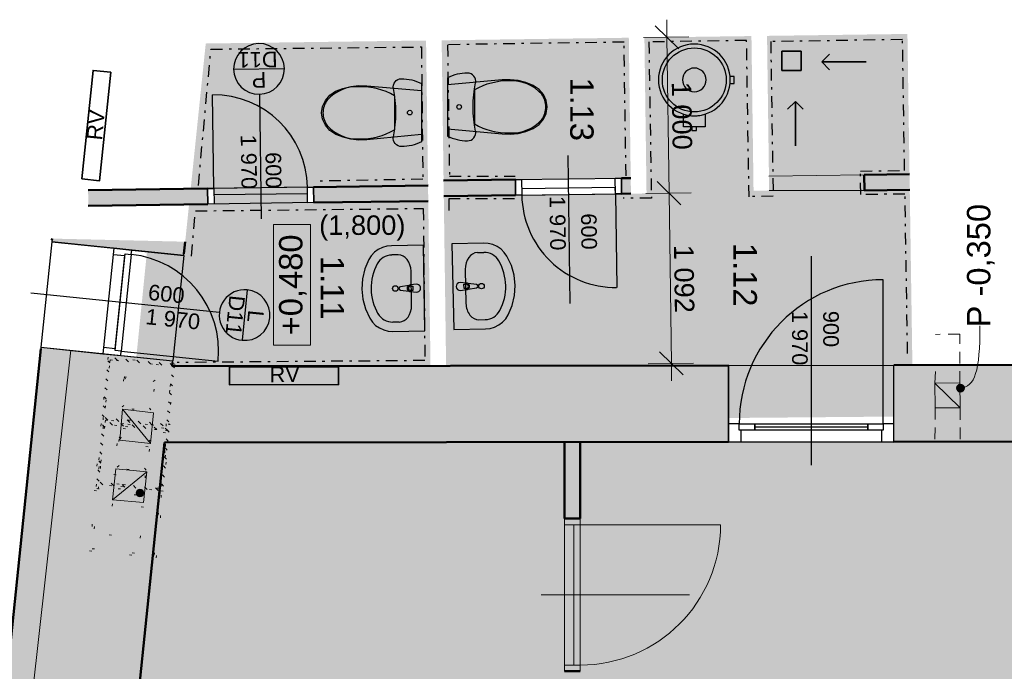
# Model space of a CAD drawing. Header units: millimetres. Extents: x 126830 to 197420, y -10585 to 21156.
# Tile 90 of 100: x 179244 to 185556, y 16977 to 21156. Entities that reach past the tile are written whole.
import ezdxf

# ---------------------------------------------------------------- set-up
doc = ezdxf.new("R2010")
doc.units = ezdxf.units.MM
doc.header["$MEASUREMENT"] = 0
for name, pattern in [('Tečkovaná L', [257.5, 15, -242.5]), ('Čerchovaná S', [175, 75, -42.5, 15, -42.5]), ('Čárkovaná S', [125, 75, -50])]:
    doc.linetypes.add(name, pattern=pattern)
for name, color, linetype in [('2D prvky - obecné', 7, 'Continuous'), ('Anotace - SP', 7, 'Continuous'), ('Konstrukce - nosné', 7, 'Continuous'), ('Kresby a obrázky', 7, 'Continuous'), ('Kóty - SP', 7, 'Continuous'), ('Nové_Anotace - SP', 7, 'Continuous'), ('Nové_Interiér - nábytek', 7, 'Continuous'), ('Nové_Konstrukce - nosné', 7, 'Continuous'), ('Nové_Kresby a obrázky', 7, 'Continuous'), ('Nové_Výplně – Řezové', 7, 'Continuous'), ('Situace - terén', 7, 'Continuous'), ('Výplně - Povrchové', 7, 'Continuous'), ('Výplně – Řezové', 7, 'Continuous'), ('Zóny', 7, 'Continuous')]:
    doc.layers.add(name, color=color, linetype=linetype)
doc.styles.add('GENEROVANÝ_STYL_1', font='txt')
doc.styles.add('GENEROVANÝ_STYL_2', font='txt')
doc.dimstyles.new('GENEROVANÝ_STYL__2', dxfattribs={"dimtxt": 125, "dimasz": 142.5, "dimexe": 0.18, "dimexo": 150, "dimgap": 0, "dimtad": 1, "dimdec": 0, "dimzin": 0, "dimdsep": 46, "dimtxsty": 'GENEROVANÝ_STYL_2', "dimblk": 'ARROWHEAD_6', "dimblk1": 'ARROWHEAD_6', "dimblk2": 'ARROWHEAD_6', "dimcen": 0.09, "dimclrd": 154, "dimclre": 154, "dimclrt": 154, "dimazin": 0, "dimtfac": 1, "dimtdec": 4, "dimtmove": 0, "dimatfit": 3, "dimfxl": 1, "dimtolj": 1, "dimtzin": 0, "dimarcsym": 0})
pattern_1 = [(315, (40059.53, 0), (31.819804, 31.819804), [])]

# ---------------------------------------------------------------- blocks, each defined once
blk = doc.blocks.new('Systémový komín s jedním průduchem 25[18]_2', base_point=(179927.3, 17941.3))
at = {"layer": 'Konstrukce - nosné', "color": 254, "linetype": 'Tečkovaná L', "lineweight": 13}
for p, q in [((179735.5, 18177.2), (179691.3, 17749.5)), ((179748.8, 18160.7), (179707.8, 17762.9)), ((180163.2, 18133.1), (179735.5, 18177.2)), ((180146.7, 18119.7), (179748.8, 18160.7)), ((180105.7, 17721.8), (180146.7, 18119.7)), ((180119, 17705.3), (180163.2, 18133.1)), ((179838, 18051), (179817.5, 17852.1)), ((180037, 18030.5), (179838, 18051)), ((180016.5, 17831.5), (180037, 18030.5)), ((179817.5, 17852.1), (180016.5, 17831.5)), ((179691.3, 17749.5), (180119, 17705.3)), ((179707.8, 17762.9), (180105.7, 17721.8))]:
    blk.add_line(p, q, dxfattribs=at)
blk = doc.blocks.new('Systémový komín s jedním průduchem 25[19]_2', base_point=(179958, 18327.5))
at = {"layer": 'Konstrukce - nosné', "color": 254, "linetype": 'Tečkovaná L', "lineweight": 13}
for p, q in [((179766.3, 18563.5), (179722.1, 18135.7)), ((180194, 18519.3), (179766.3, 18563.5)), ((179779.6, 18547), (179738.6, 18149.1)), ((180177.5, 18506), (179779.6, 18547)), ((180136.5, 18108.1), (180177.5, 18506)), ((180149.8, 18091.6), (180194, 18519.3)), ((179868.8, 18437.3), (179848.3, 18238.3)), ((180067.8, 18416.7), (179868.8, 18437.3)), ((180047.3, 18217.8), (180067.8, 18416.7)), ((179848.3, 18238.3), (180047.3, 18217.8)), ((179722.1, 18135.7), (180149.8, 18091.6)), ((179738.6, 18149.1), (180136.5, 18108.1))]:
    blk.add_line(p, q, dxfattribs=at)
blk = doc.blocks.new('Systémový komín s jedním průduchem 25[20]_2', base_point=(179971.4, 18369))
at = {"layer": 'Výplně - Povrchové', "linetype": 'Continuous', "lineweight": 13}
h = blk.add_hatch(dxfattribs=at)
h.set_pattern_fill('Zdivo___keramické_0002', color=253, style=0, pattern_type=2)
h.set_pattern_definition(pattern_1)
h.paths.add_polyline_path([(179779.6, 18604.9), (179735.5, 18177.2), (180163.2, 18133.1), (180207.3, 18560.8)])
h.paths.add_polyline_path([(179793, 18588.5), (180190.9, 18547.4), (180149.8, 18149.5), (179751.9, 18190.6)], flags=0)
at = {"layer": 'Výplně - Povrchové', "linetype": 'Continuous', "lineweight": 0, "true_color": 0xcbcbcb}
h = blk.add_hatch(color=9, dxfattribs=at)
h.paths.add_polyline_path([(179793, 18588.5), (179751.9, 18190.6), (180149.8, 18149.5), (180190.9, 18547.4)])
h.paths.add_polyline_path([(179882.2, 18478.7), (180081.1, 18458.2), (180060.6, 18259.3), (179861.7, 18279.8)], flags=0)
at = {"layer": 'Konstrukce - nosné', "color": 254, "linetype": 'Tečkovaná L', "lineweight": 13}
for p, q in [((180081.1, 18458.2), (179861.7, 18279.8)), ((179882.2, 18478.7), (180060.6, 18259.3))]:
    blk.add_line(p, q, dxfattribs=at)
at = {"layer": 'Konstrukce - nosné', "color": 254, "linetype": 'Tečkovaná L', "lineweight": 13, "flags": 128}
for points in [[(179779.6, 18604.9), (179735.5, 18177.2), (180163.2, 18133.1), (180207.3, 18560.8)], [(179793, 18588.5), (179751.9, 18190.6), (180149.8, 18149.5), (180190.9, 18547.4)], [(179793, 18588.5), (180190.9, 18547.4), (180149.8, 18149.5), (179751.9, 18190.6)], [(179882.2, 18478.7), (180081.1, 18458.2), (180060.6, 18259.3), (179861.7, 18279.8)]]:
    blk.add_lwpolyline(points, close=True, dxfattribs=at)
blk = doc.blocks.new('Systémový komín s jedním průduchem 25[21]_2', base_point=(180002.2, 18755.3))
at = {"layer": 'Výplně - Povrchové', "linetype": 'Continuous', "lineweight": 13}
h = blk.add_hatch(dxfattribs=at)
h.set_pattern_fill('Zdivo___keramické_0002', color=253, style=0, pattern_type=2)
h.set_pattern_definition(pattern_1)
h.paths.add_polyline_path([(179810.4, 18991.2), (179766.3, 18563.5), (180194, 18519.3), (180238.1, 18947.1)])
h.paths.add_polyline_path([(179823.8, 18974.7), (180221.7, 18933.7), (180180.6, 18535.8), (179782.7, 18576.9)], flags=0)
at = {"layer": 'Výplně - Povrchové', "linetype": 'Continuous', "lineweight": 0, "true_color": 0xcbcbcb}
h = blk.add_hatch(color=9, dxfattribs=at)
h.paths.add_polyline_path([(179823.8, 18974.7), (179782.7, 18576.9), (180180.6, 18535.8), (180221.7, 18933.7)])
h.paths.add_polyline_path([(179913, 18865), (180111.9, 18844.5), (180091.4, 18645.5), (179892.5, 18666.1)], flags=0)
at = {"layer": 'Konstrukce - nosné', "color": 254, "linetype": 'Tečkovaná L', "lineweight": 13}
for p, q in [((180111.9, 18844.5), (179892.5, 18666.1)), ((179913, 18865), (180091.4, 18645.5))]:
    blk.add_line(p, q, dxfattribs=at)
at = {"layer": 'Konstrukce - nosné', "color": 254, "linetype": 'Tečkovaná L', "lineweight": 13, "flags": 128}
for points in [[(179810.4, 18991.2), (179766.3, 18563.5), (180194, 18519.3), (180238.1, 18947.1)], [(179823.8, 18974.7), (179782.7, 18576.9), (180180.6, 18535.8), (180221.7, 18933.7)], [(179823.8, 18974.7), (180221.7, 18933.7), (180180.6, 18535.8), (179782.7, 18576.9)], [(179913, 18865), (180111.9, 18844.5), (180091.4, 18645.5), (179892.5, 18666.1)]]:
    blk.add_lwpolyline(points, close=True, dxfattribs=at)
blk = doc.blocks.new('Boiler na teplou vodu 25[22]_2', base_point=(183568.7, 20769.6))
at = {"layer": 'Nové_Konstrukce - nosné', "color": 1, "linetype": 'Continuous', "lineweight": 25}
for p, q in [((183797.6, 20791.6), (183798.7, 20791.6)), ((183797.6, 20791.6), (183798.7, 20791.6)), ((183823.7, 20791.6), (183798.7, 20791.6)), ((183823.7, 20791.6), (183798.7, 20791.6)), ((183823.7, 20747.6), (183823.7, 20791.6)), ((183823.7, 20747.6), (183823.7, 20791.6)), ((183797.6, 20747.6), (183798.7, 20747.6)), ((183797.6, 20747.6), (183798.7, 20747.6)), ((183798.7, 20747.6), (183823.7, 20747.6)), ((183798.7, 20747.6), (183823.7, 20747.6))]:
    blk.add_line(p, q, dxfattribs=at)
at = {"layer": 'Nové_Konstrukce - nosné', "color": 1, "linetype": 'Continuous', "lineweight": 25, "flags": 128}
for points in [[(183568.7, 20999.6, 1), (183568.7, 20539.6, 1)], [(183644.7, 20769.6, 1), (183492.7, 20769.6, 1)], [(183498.7, 20550.5, 0.155871), (183638.7, 20550.5), (183638.7, 20469.6), (183498.7, 20469.6)]]:
    blk.add_lwpolyline(points, format="xyb", close=True, dxfattribs=at)
blk.add_lwpolyline([(183583.7, 20469.6), (183553.7, 20469.6), (183553.7, 20444.6), (183583.7, 20444.6)], close=True, dxfattribs=at)
at = {"layer": 'Nové_Konstrukce - nosné', "color": 1, "linetype": 'Continuous', "lineweight": 25}
blk.add_circle((183568.7, 20769.6), 205, dxfattribs=at)
for start, end in [(0, 5.48886), (0, 5.48886), (354.51114, 0), (354.51114, 0)]:
    blk.add_arc((183568.7, 20769.6), 230, start, end, dxfattribs=at)
blk = doc.blocks.new('Umyvadlo 25[23]_2', base_point=(182020.2, 19443.6))
at = {"layer": 'Nové_Interiér - nábytek', "color": 1, "linetype": 'Continuous', "lineweight": 25}
for p, q in [((182178.6, 19662.2), (182219.3, 19663)), ((182100, 19554.2), (182104.6, 19336.4)), ((182091.9, 19458.7), (182106.8, 19459)), ((182092.5, 19431.5), (182091.9, 19458.7)), ((182107.3, 19431.8), (182092.5, 19431.5)), ((182187.6, 19231.8), (182228.3, 19232.7))]:
    blk.add_line(p, q, dxfattribs=at)
at = {"layer": 'Nové_Interiér - nábytek', "color": 1, "linetype": 'Continuous', "lineweight": 25, "flags": 128}
blk.add_lwpolyline([(182026, 19168.7), (182229.6, 19172.9), (182259.5, 19176.2), (182288.3, 19184.7), (182315.2, 19198.1), (182339.2, 19216), (182359.6, 19237.9), (182375.7, 19262.9), (182401.1, 19323.2), (182416, 19386.8), (182420.1, 19452), (182413.3, 19516.9), (182395.7, 19579.8), (182367.8, 19639), (182350.7, 19663.4), (182329.4, 19684.3), (182304.6, 19701.2), (182277.3, 19713.5), (182248.1, 19720.8), (182218.1, 19722.8), (182014.5, 19718.5)], close=True, dxfattribs=at)
blk.add_lwpolyline([(182067.8, 19419.6), (182109.7, 19424.5, 0.12102), (182119.1, 19427.9), (182171.9, 19435.7, 0.882566), (182171.4, 19457.9), (182118.4, 19463.4, 0.12102), (182108.8, 19466.5), (182066.8, 19469.6, 1)], format="xyb", close=True, dxfattribs=at)
at = {"layer": 'Nové_Interiér - nábytek', "color": 1, "linetype": 'Continuous', "lineweight": 25}
blk.add_circle((182204.3, 19447.5), 17.5, dxfattribs=at)
for centre, radius, start, end in [((182107, 19445.4), 13.6, 271.20092, 91.20092), ((182107.3, 19445.4), 21.1, 303.97194, 58.42989)]:
    blk.add_arc(centre, radius, start, end, dxfattribs=at)
for centre, major_axis, ratio, start_param, end_param in [((182180.8, 19555.8), (-2.2, 106.4), 0.759899, 0, 1.570796), ((182221.5, 19556.8), (107.7, 2.3), 0.986413, 0.496975, 1.570796), ((182020.2, 19443.6), (339.3, 7.1), 0.986413, 5.78621, 6.78016), ((182185.4, 19338.2), (-2.2, 106.4), 0.759899, 1.570796, 3.141593), ((182226.1, 19338.9), (107.7, 2.3), 0.986413, 4.712389, 5.78621)]:
    blk.add_ellipse(centre, major_axis=major_axis, ratio=ratio, start_param=start_param, end_param=end_param, dxfattribs=at)
blk = doc.blocks.new('Umyvadlo 25[24]_2', base_point=(181836.3, 19434.7))
at = {"layer": 'Nové_Interiér - nábytek', "color": 1, "linetype": 'Continuous', "lineweight": 25}
for p, q in [((181670.1, 19647.4), (181629.3, 19646.8)), ((181755.9, 19324.6), (181752.5, 19542.4)), ((181749.2, 19447), (181764.1, 19447.2)), ((181764.1, 19447.2), (181764.5, 19420)), ((181764.5, 19420), (181749.6, 19419.8)), ((181676.7, 19217), (181636, 19216.4))]:
    blk.add_line(p, q, dxfattribs=at)
at = {"layer": 'Nové_Interiér - nábytek', "color": 1, "linetype": 'Continuous', "lineweight": 25, "flags": 128}
blk.add_lwpolyline([(181832, 19709.7), (181628.4, 19706.6), (181598.5, 19703.5), (181569.6, 19695.1), (181542.7, 19681.9), (181518.6, 19664.1), (181498, 19642.4), (181481.8, 19617.4), (181456.1, 19557.2), (181440.8, 19493.7), (181436.3, 19428.6), (181442.8, 19363.6), (181460, 19300.6), (181487.6, 19241.3), (181504.6, 19216.8), (181525.8, 19195.7), (181550.4, 19178.7), (181577.7, 19166.3), (181606.9, 19158.8), (181636.9, 19156.6), (181840.5, 19159.8)], close=True, dxfattribs=at)
blk.add_lwpolyline([(181788.8, 19459), (181746.9, 19454.4, 0.12102), (181737.5, 19451), (181684.7, 19443.5, 0.882566), (181685, 19421.3), (181738, 19415.5, 0.12102), (181747.6, 19412.4), (181789.6, 19409, 1)], format="xyb", close=True, dxfattribs=at)
at = {"layer": 'Nové_Interiér - nábytek', "color": 1, "linetype": 'Continuous', "lineweight": 25}
blk.add_circle((181652.2, 19431.9), 17.5, dxfattribs=at)
for centre, radius, start, end in [((181749.2, 19433.4), 21.1, 123.65405, 238.112), ((181749.4, 19433.4), 13.6, 90.88302, 270.88302)]:
    blk.add_arc(centre, radius, start, end, dxfattribs=at)
for centre, major_axis, ratio, start_param, end_param in [((181631, 19540.5), (107.7, 1.7), 0.986413, 1.570796, 2.644618), ((181671.7, 19541), (-1.6, 106.4), 0.759899, 4.712389, 6.283185), ((181836.3, 19434.7), (339.4, 5.2), 0.986413, 2.644618, 3.638567), ((181675.1, 19323.4), (-1.6, 106.4), 0.759899, 3.141593, 4.712389), ((181634.3, 19322.7), (107.7, 1.7), 0.986413, 3.638567, 4.712389)]:
    blk.add_ellipse(centre, major_axis=major_axis, ratio=ratio, start_param=start_param, end_param=end_param, dxfattribs=at)
blk = doc.blocks.new('WC 25[25]_2', base_point=(181986.1, 20596.3))
at = {"layer": 'Nové_Interiér - nábytek', "color": 1, "linetype": 'Continuous', "lineweight": 25}
for p, q in [((182159.1, 20705.3), (182159.1, 20596.3)), ((182159.1, 20596.3), (182159.1, 20487.4))]:
    blk.add_line(p, q, dxfattribs=at)
at = {"layer": 'Nové_Interiér - nábytek', "color": 1, "linetype": 'Continuous', "lineweight": 25, "flags": 128}
for points in [[(181986.1, 20409.6), (182001.2, 20402.5), (182016.6, 20396.2), (182032.4, 20391), (182048.5, 20386.6), (182064.8, 20383.2), (182081.3, 20380.8), (182097.9, 20379.3), (182114.6, 20378.8), (182126.1, 20380.1), (182137.1, 20383.9), (182147, 20390), (182155.2, 20398.1), (182161.5, 20407.9), (182165.6, 20418.8), (182167.1, 20430.3), (182166, 20441.8), (182159.3, 20480.1), (182154.4, 20518.7), (182151.5, 20557.5), (182150.5, 20596.3), (182151.5, 20635.2), (182154.4, 20674), (182159.3, 20712.5), (182166, 20750.8), (182167.1, 20762.4), (182165.6, 20773.9), (182161.5, 20784.8), (182155.2, 20794.5), (182147, 20802.7), (182137.1, 20808.8), (182126.1, 20812.5), (182114.6, 20813.8), (182097.9, 20813.3), (182081.3, 20811.9), (182064.8, 20809.4), (182048.5, 20806), (182032.4, 20801.7), (182016.6, 20796.4), (182001.2, 20790.2), (181986.1, 20783.1)], [(182439.5, 20426.9), (182489.3, 20439.3), (182536.2, 20458.3), (182573.4, 20483.9), (182601.9, 20517), (182619.9, 20555.3), (182626.1, 20596.3), (182619.9, 20637.4), (182601.9, 20675.7), (182573.4, 20708.7), (182536.2, 20734.3), (182489.3, 20753.3), (182439.5, 20765.7), (182388.2, 20771.2), (182336.5, 20769.7), (181986.1, 20737.3), (181986.1, 20455.3), (182336.5, 20423), (182388.2, 20421.4)]]:
    blk.add_lwpolyline(points, close=True, dxfattribs=at)
at = {"layer": 'Nové_Interiér - nábytek', "color": 1, "linetype": 'Continuous', "lineweight": 25}
for centre, major_axis, start_param, end_param in [((182398.4, 20506.9), (257.1, 0), 0.725935, 1.626524), ((182374, 20338.2), (425.5, 0), 1.547178, 2.100199), ((182478.9, 20595.5), (138.6, 0), 0.005861, 0.632505), ((182478.9, 20597.1), (138.6, 0), 5.650681, 6.277325), ((182398.4, 20685.8), (257.1, 0), 4.656658, 5.557246), ((182374, 20854.4), (425.5, 0), 4.182984, 4.736005)]:
    blk.add_ellipse(centre, major_axis=major_axis, ratio=0.999377, start_param=start_param, end_param=end_param, dxfattribs=at)
blk.add_ellipse((182061.1, 20596.3), major_axis=(0, 15), ratio=0.999724, dxfattribs=at)
blk = doc.blocks.new('WC 25[26]_2', base_point=(181819.6, 20559.9))
at = {"layer": 'Nové_Interiér - nábytek', "color": 1, "linetype": 'Continuous', "lineweight": 25}
for p, q in [((181646.3, 20668.4), (181646.6, 20559.4)), ((181646.6, 20559.4), (181646.8, 20450.5))]:
    blk.add_line(p, q, dxfattribs=at)
at = {"layer": 'Nové_Interiér - nábytek', "color": 1, "linetype": 'Continuous', "lineweight": 25, "flags": 128}
for points in [[(181820, 20373.1), (181805, 20366), (181789.5, 20359.7), (181773.7, 20354.4), (181757.7, 20350), (181741.4, 20346.6), (181724.9, 20344.1), (181708.3, 20342.6), (181691.6, 20342.1), (181680.1, 20343.3), (181669.1, 20347.1), (181659.2, 20353.1), (181650.9, 20361.3), (181644.6, 20371), (181640.5, 20381.9), (181639, 20393.4), (181640, 20404.9), (181646.7, 20443.2), (181651.5, 20481.8), (181654.3, 20520.6), (181655.2, 20559.5), (181654.1, 20598.3), (181651.1, 20637.1), (181646.1, 20675.7), (181639.3, 20713.9), (181638.2, 20725.5), (181639.7, 20737), (181643.7, 20747.9), (181650, 20757.7), (181658.2, 20765.8), (181668.1, 20771.9), (181679.1, 20775.7), (181690.6, 20777.1), (181707.3, 20776.6), (181723.9, 20775.2), (181740.3, 20772.8), (181756.7, 20769.4), (181772.8, 20765.1), (181788.6, 20759.9), (181804.1, 20753.7), (181819.1, 20746.6)], [(181366.6, 20389.4), (181316.8, 20401.6), (181269.8, 20420.6), (181232.6, 20446.1), (181204, 20479), (181185.9, 20517.3), (181179.6, 20558.3), (181185.7, 20599.4), (181203.6, 20637.8), (181232, 20670.9), (181269.2, 20696.6), (181316, 20715.7), (181365.8, 20728.2), (181417.1, 20733.8), (181468.8, 20732.4), (181819.3, 20700.8), (181819.9, 20418.9), (181469.6, 20385.7), (181417.9, 20384)]]:
    blk.add_lwpolyline(points, close=True, dxfattribs=at)
at = {"layer": 'Nové_Interiér - nábytek', "color": 1, "linetype": 'Continuous', "lineweight": 25}
for centre, major_axis, start_param, end_param in [((181407.5, 20469.4), (257.1, 0.6), 1.515069, 2.415657), ((181432.3, 20300.8), (425.5, 1), 1.041394, 1.594414), ((181326.8, 20557.9), (138.6, 0.3), 2.509088, 3.135732), ((181326.8, 20559.5), (138.6, 0.3), 3.147453, 3.774097), ((181407.1, 20648.3), (257.1, 0.6), 3.867532, 4.76812), ((181431, 20817), (425.5, 1), 4.688773, 5.241794)]:
    blk.add_ellipse(centre, major_axis=major_axis, ratio=0.999377, start_param=start_param, end_param=end_param, dxfattribs=at)
blk.add_ellipse((181744.6, 20559.7), major_axis=(0, 15), ratio=0.999724, dxfattribs=at)
blk = doc.blocks.new('Čára_26_2', base_point=(184216.6, 20346))
at = {"color": 7, "linetype": 'Continuous', "lineweight": 13}
for q in [(184166.6, 20581.1), (184266.6, 20581.1)]:
    blk.add_line((184216.6, 20631.1), q, dxfattribs=at)
at = {"color": 8, "linetype": 'Continuous', "lineweight": 35}
blk.add_line((184216.6, 20346), (184216.6, 20631.1), dxfattribs=at)
blk = doc.blocks.new('Čára_27_2', base_point=(184671.1, 20885.3))
at = {"color": 7, "linetype": 'Continuous', "lineweight": 13}
for q in [(184436.1, 20935.3), (184436.1, 20835.3)]:
    blk.add_line((184386.1, 20885.3), q, dxfattribs=at)
at = {"color": 8, "linetype": 'Continuous', "lineweight": 35}
blk.add_line((184671.1, 20885.3), (184386.1, 20885.3), dxfattribs=at)
blk = doc.blocks.new('*D228', base_point=(40059.5, 0))
at = {"layer": 'Kóty - SP', "color": 154, "linetype": 'Continuous', "lineweight": 13}
for p, q in [((183391.9, 21156), (183393.4, 21043.5)), ((183469.4, 20969.5), (183317.4, 21117.5)), ((183243.4, 21041.5), (183534, 21045.4)), ((183393.4, 21043.5), (183407, 20043.6)), ((183483.1, 19969.6), (183331, 20117.6)), ((183257.1, 20041.5), (183547.7, 20045.5)), ((183407, 20043.6), (183421.9, 18951.6))]:
    blk.add_line(p, q, dxfattribs=at)
at = {"layer": 'Kóty - SP', "color": 154, "lineweight": 13, "insert": (183422.3, 20757.6), "char_height": 125, "attachment_point": 7, "rotation": 270.77998, "style": 'GENEROVANÝ_STYL_2'}
blk.add_mtext('\\A1;{\\pql;\\fArial|b0|i0|c0|p38;1\xa0000}', dxfattribs=at)
blk = doc.blocks.new('ARROWHEAD_6')
at = {"color": 0, "linetype": 'Continuous', "lineweight": 0}
for p, q in [((-0.5, -0.5), (0.5, 0.5)), ((0, 0), (-1, 0))]:
    blk.add_line(p, q, dxfattribs=at)
blk = doc.blocks.new('*D229', base_point=(40059.5, 0))
at = {"layer": 'Kóty - SP', "color": 154, "linetype": 'Continuous', "lineweight": 13}
for p, q in [((183483.1, 19969.6), (183331, 20117.6)), ((183407, 20043.6), (183421.9, 18951.6)), ((183345.9, 19025.6), (183497.9, 18877.6)), ((183271.9, 18949.6), (183562.5, 18953.5)), ((183421.9, 18951.6), (183423.4, 18839.1))]:
    blk.add_line(p, q, dxfattribs=at)
at = {"layer": 'Kóty - SP', "color": 154, "lineweight": 13, "insert": (183436.6, 19711.6), "char_height": 125, "attachment_point": 7, "rotation": 270.77998, "style": 'GENEROVANÝ_STYL_2'}
blk.add_mtext('\\A1;{\\pql;\\fArial|b0|i0|c0|p38;1\xa0092}', dxfattribs=at)

msp = doc.modelspace()

# ---------------------------------------------------------------- hatches: boundary and pattern name
at = {"layer": 'Anotace - SP', "linetype": 'Continuous', "lineweight": 13}
for points in [[(185274.8, 18817.9), (185265.2, 18816), (185257.1, 18810.5), (185251.7, 18802.4), (185249.8, 18792.9), (185251.7, 18783.3), (185257.1, 18775.2), (185265.2, 18769.8), (185274.8, 18767.9), (185284.4, 18769.8), (185292.5, 18775.2), (185297.9, 18783.3), (185299.8, 18792.9), (185297.9, 18802.4), (185292.5, 18810.5), (185284.4, 18816)], [(180014.7, 18145.6), (180005.1, 18143.7), (179997, 18138.3), (179991.6, 18130.2), (179989.7, 18120.6), (179991.6, 18111.1), (179997, 18103), (180005.1, 18097.5), (180014.7, 18095.6), (180024.3, 18097.5), (180032.4, 18103), (180037.8, 18111.1), (180039.7, 18120.6), (180037.8, 18130.2), (180032.4, 18138.3), (180024.3, 18143.7)]]:
    msp.add_hatch(color=154, dxfattribs=at).paths.add_polyline_path(points)
at = {"layer": 'Nové_Výplně – Řezové', "linetype": 'Continuous', "lineweight": 0, "true_color": 0xf2b2b2}
for points in [[(179450.5, 19741.3), (179449.5, 19731.4), (180295, 19644.1), (180296, 19654.1)], [(179450.5, 19741.3), (179449.5, 19731.4), (180295, 19644.1), (180296, 19654.1)], [(179379.7, 19055), (179378.6, 19045), (180224.2, 18957.8), (180225.2, 18967.7)], [(179379.7, 19055), (179378.6, 19045), (180224.2, 18957.8), (180225.2, 18967.7)]]:
    msp.add_hatch(color=9, dxfattribs=at).paths.add_polyline_path(points)
at = {"layer": 'Výplně - Povrchové', "linetype": 'Continuous', "lineweight": 0, "true_color": 0xffffff}
for points in [[(181849, 21022.5), (180436.5, 21003.2), (180340.1, 20071.8), (180387, 20072.4), (180488.3, 20073.8), (180489.7, 19973.9), (180329.7, 19971.7), (180221, 18927.4), (181877.5, 18930.6), (181863, 19992.6), (181089.6, 19982), (181088.3, 20082), (181861.7, 20092.6)], [(181961.2, 20123.9), (183161, 20140.2), (183148.8, 21040.2), (181949, 21023.8)], [(181977.5, 18930.8), (184966.8, 18936.5), (184949.9, 20064.6), (184659.1, 20060.6), (184657.7, 20160.6), (184948.4, 20164.6), (184934.9, 21064.5), (184034.9, 21052.2), (184048.4, 20060.6), (183948.4, 20059.3), (183934.9, 21050.9), (183248.8, 21041.5), (183262.4, 20041.6), (183162.4, 20040.3), (181962.6, 20023.9)], [(180059.9, 19670.3), (179989.7, 18973.8), (180273.3, 18945.3), (180343.5, 19641.7)], [(183790.9, 18601.3), (184850.9, 18610.6), (184847.6, 18985.6), (183787.6, 18976.2)], [(189238.1, 18454.6), (180170.4, 18437.3), (179654.2, 13415), (189046.8, 13415)]]:
    msp.add_hatch(color=7, dxfattribs=at).paths.add_polyline_path(points)
at = {"layer": 'Výplně – Řezové', "linetype": 'Continuous', "lineweight": 13}
for points in [[(183162.4, 20040.3), (183161, 20140.2), (183101.4, 20139.4), (183102.7, 20039.4)], [(184948.4, 20164.6), (184657.7, 20160.6), (184659.1, 20060.6), (184949.9, 20064.6)], [(180449.7, 19973.3), (180448.3, 20073.3), (179682.4, 20062.9), (179683.7, 19962.9)], [(181863, 19992.6), (181861.7, 20092.6), (181128.3, 20082.6), (181129.6, 19982.6)], [(182422.8, 20030.2), (182421.4, 20130.2), (181961.2, 20123.9), (181962.6, 20023.9)], [(180304.1, 19732.1), (179451.6, 19752), (179450.5, 19741.3), (180296, 19654.1)], [(180224.2, 18957.8), (179378.6, 19045), (178748.4, 12938.3), (179602.9, 12938.3)], [(183787.9, 18938.1), (180221.7, 18933.7), (180171.1, 18443.6), (183788.5, 18448.1)], [(188143.7, 18453.5), (188143, 18943.5), (184847.9, 18939.4), (184848.5, 18449.4)]]:
    msp.add_hatch(color=254, dxfattribs=at).paths.add_polyline_path(points)
at = {"layer": 'Výplně – Řezové', "linetype": 'Continuous', "lineweight": 0, "true_color": 0xd9ecd4}
for points in [[(185273, 18665.7), (185270.6, 18826.2), (185111.4, 18825.7)], [(185273, 18665.7), (185112.5, 18666.5), (185111.4, 18825.7)]]:
    msp.add_hatch(color=254, dxfattribs=at).paths.add_polyline_path(points)
at = {"layer": 'Výplně – Řezové', "linetype": 'Continuous', "lineweight": 0, "true_color": 0x4b657f}
msp.add_hatch(color=157, dxfattribs=at).paths.add_polyline_path([(182737.1, 18441.5), (182737.1, 17956.8), (182837.1, 17956.8), (182837.1, 18441.5)])

# ---------------------------------------------------------------- linework, layer by layer
at = {"color": 8, "linetype": 'Continuous', "lineweight": 35}
for p, q in [((184253, 20953.1), (184129, 20953.1)), ((184129, 20953.1), (184129, 20829.1)), ((184253, 20829.1), (184253, 20953.1)), ((184129, 20829.1), (184253, 20829.1))]:
    msp.add_line(p, q, dxfattribs=at)
at = {"layer": '2D prvky - obecné', "color": 8, "linetype": 'Continuous', "lineweight": 13}
msp.add_line((179571, 19036.7), (178969, 13635), dxfattribs=at)
at = {"layer": 'Anotace - SP', "color": 154, "linetype": 'Continuous', "lineweight": 13, "flags": 128}
msp.add_lwpolyline([(180871.5, 19067.9), (180871.5, 19842.3), (181107.2, 19842.3), (181107.2, 19067.9)], close=True, dxfattribs=at)
at = {"layer": 'Anotace - SP', "color": 154, "linetype": 'Continuous', "lineweight": 13}
for centre in [(185274.8, 18792.9), (180014.7, 18120.6)]:
    msp.add_circle(centre, 25, dxfattribs=at)
msp.add_open_spline([(185274.8, 18792.9), (185368.4, 18800.9), (185399.6, 18900.7), (185399.6, 19192.3)], degree=3, dxfattribs=at)
at = {"layer": 'Konstrukce - nosné', "color": 7, "linetype": 'Continuous', "lineweight": 50}
for p, q in [((182737.1, 17956.8), (182837.1, 17956.8)), ((182737.1, 16976.8), (182837.1, 16976.8))]:
    msp.add_line(p, q, dxfattribs=at)
at = {"layer": 'Konstrukce - nosné', "color": 8, "linetype": 'Continuous', "lineweight": 13}
for p, q in [((182737.1, 16976.8), (182737.1, 17956.8)), ((182737.1, 17956.8), (182837.1, 17956.8)), ((182737.1, 17916.8), (182737.1, 17956.8)), ((182737.1, 17956.8), (182837.1, 17956.8)), ((182737.1, 17956.8), (182837.1, 17956.8)), ((182837.1, 16976.8), (182837.1, 17956.8)), ((182837.1, 17956.8), (182837.1, 17916.8)), ((182837.1, 17916.8), (182737.1, 17916.8)), ((182837.1, 17916.8), (182797.1, 17916.8)), ((182797.1, 17916.8), (182797.1, 17016.8)), ((182837.1, 17916.8), (183737.1, 17916.8)), ((182837.1, 17016.8), (182837.1, 17916.8)), ((182737.1, 17016.8), (182837.1, 17016.8)), ((182737.1, 16976.8), (182737.1, 17016.8)), ((182797.1, 17016.8), (182837.1, 17016.8)), ((182837.1, 17016.8), (182837.1, 16976.8)), ((182837.1, 16976.8), (182737.1, 16976.8)), ((182737.1, 16976.8), (182837.1, 16976.8)), ((182737.1, 16976.8), (182837.1, 16976.8))]:
    msp.add_line(p, q, dxfattribs=at)
at = {"layer": 'Konstrukce - nosné', "color": 7, "linetype": 'Continuous', "lineweight": 13}
msp.add_line((183537.1, 17466.8), (182587.1, 17466.8), dxfattribs=at)
at = {"layer": 'Konstrukce - nosné', "color": 7, "linetype": 'Continuous', "lineweight": 50}
for points in [[(183161, 20140.2), (183101.4, 20139.4)], [(184948.4, 20164.6), (184657.7, 20160.6)], [(184657.7, 20160.6), (184659.1, 20060.6)], [(180448.3, 20073.3), (179682.4, 20062.9)], [(181861.7, 20092.6), (181128.3, 20082.6)], [(182421.4, 20130.2), (181961.2, 20123.9)], [(181962.6, 20023.9), (182422.8, 20030.2)], [(183102.7, 20039.4), (183162.4, 20040.3)], [(184659.1, 20060.6), (184949.9, 20064.6)], [(179683.7, 19962.9), (180449.7, 19973.3)], [(181129.6, 19982.6), (181863, 19992.6)], [(179451.6, 19752), (179450.5, 19741.3)], [(180296, 19654.1), (180304.1, 19732.1)], [(179378.6, 19045), (178797.6, 13415)], [(180221.7, 18933.7), (180224.2, 18957.8)], [(183787.9, 18938.1), (180221.7, 18933.7)], [(188143, 18943.5), (184847.9, 18939.4)], [(179805.9, 14905), (180171.1, 18443.6)], [(180171.1, 18443.6), (183788.5, 18448.1)], [(182737.1, 18441.5), (182737.1, 17956.8)], [(182837.1, 17956.8), (182837.1, 18441.5)], [(184848.5, 18449.4), (186647, 18451.7)]]:
    msp.add_lwpolyline(points, dxfattribs=at)
at = {"layer": 'Konstrukce - nosné', "color": 8, "linetype": 'Continuous', "lineweight": 13}
msp.add_arc((182837.1, 17916.8), 900, 270, 0, dxfattribs=at)
at = {"layer": 'Kresby a obrázky', "color": 8, "linetype": 'Continuous', "lineweight": 13}
for p, q in [((184657.7, 20160.6), (184047.2, 20152.3)), ((184659.1, 20060.6), (184048.4, 20060.6))]:
    msp.add_line(p, q, dxfattribs=at)
at = {"layer": 'Kresby a obrázky', "color": 7, "linetype": 'Čárkovaná S', "lineweight": 13}
for p, q in [((185270.6, 19140.1), (185113.8, 19137.8)), ((185270.6, 18826.2), (185270.6, 19140.1)), ((185111.4, 18825.7), (185116.8, 18936.8)), ((185112.5, 18666.5), (185111.4, 18446.7)), ((185273, 18665.7), (185271.9, 18446))]:
    msp.add_line(p, q, dxfattribs=at)
at = {"layer": 'Nové_Konstrukce - nosné', "color": 1, "linetype": 'Continuous', "lineweight": 25}
for p, q in [((180615.4, 20838.2), (180940.4, 20842.6)), ((180488.3, 20073.9), (180480.2, 20673.8)), ((180780.1, 20677.9), (180791, 19878)), ((182772.3, 19334.9), (182759.4, 20284.8)), ((182421.4, 20130.2), (183101.4, 20139.4)), ((183061.4, 20138.9), (183101.4, 20139.4)), ((183062.7, 20038.9), (183061.4, 20138.9)), ((183101.4, 20139.4), (183102.7, 20039.4)), ((183101.4, 20139.4), (183102.7, 20039.4)), ((183101.4, 20139.4), (183102.7, 20039.4)), ((181128.3, 20082.6), (180448.3, 20073.3)), ((180448.3, 20073.3), (180488.3, 20073.9)), ((180449.7, 19973.3), (180448.3, 20073.3)), ((180449.7, 19973.3), (180448.3, 20073.3)), ((180449.7, 19973.3), (180448.3, 20073.3)), ((181088.3, 20082), (180488.3, 20073.9)), ((180488.3, 20073.9), (180489.7, 19973.9)), ((180488.3, 20073.9), (180488.9, 20033.9)), ((181088.3, 20082), (181128.3, 20082.6)), ((181089.6, 19982), (181088.3, 20082)), ((181088.8, 20042), (181088.3, 20082)), ((181128.3, 20082.6), (181129.6, 19982.6)), ((181129.6, 19982.6), (181128.3, 20082.6)), ((181129.6, 19982.6), (181128.3, 20082.6)), ((182421.4, 20130.2), (182461.4, 20130.7)), ((182422.8, 20030.2), (182421.4, 20130.2)), ((182421.4, 20130.2), (182422.8, 20030.2)), ((182421.4, 20130.2), (182422.8, 20030.2)), ((182461.4, 20130.7), (182462.8, 20030.7)), ((183062.2, 20078.9), (182462.2, 20070.7)), ((183062.7, 20038.9), (183062.2, 20078.9)), ((180488.9, 20033.9), (181088.8, 20042)), ((182422.8, 20030.2), (183102.7, 20039.4)), ((182462.8, 20030.7), (182422.8, 20030.2)), ((182462.2, 20070.7), (182462.8, 20030.7)), ((182462.8, 20030.7), (183062.7, 20038.9)), ((183102.7, 20039.4), (183062.7, 20038.9)), ((183062.7, 20038.9), (183070.9, 19439)), ((181129.6, 19982.6), (180449.7, 19973.3)), ((180489.7, 19973.9), (180449.7, 19973.3)), ((181129.6, 19982.6), (181089.6, 19982)), ((179449.5, 19731.4), (179379.7, 19055)), ((179449.5, 19731.4), (179847.4, 19690.3)), ((179843.3, 19650.5), (179781.7, 19053.7)), ((179847.4, 19690.3), (179843.3, 19650.5)), ((179843.3, 19650.5), (179917.9, 19642.8)), ((179961.8, 19678.5), (179847.4, 19690.3)), ((179847.4, 19690.3), (179961.8, 19678.5)), ((179847.4, 19690.3), (179961.8, 19678.5)), ((179855, 19034.1), (179919.1, 19654.8)), ((179856.3, 19046), (179917.9, 19642.8)), ((179958.9, 19650.7), (179894.8, 19030)), ((179917.9, 19642.8), (179919.1, 19654.8)), ((179919.1, 19654.8), (179958.9, 19650.7)), ((179919.1, 19654.8), (179958.9, 19650.7)), ((179958.9, 19650.7), (179961.8, 19678.5)), ((179961.8, 19678.5), (180295, 19644.1)), ((180295, 19644.1), (180225.2, 18967.7)), ((184317, 19638.8), (184318.7, 18298.8)), ((184780.3, 18564.3), (184779.2, 19488.3)), ((180524, 19278), (179315, 19402.8)), ((180702.4, 19423), (180669, 19099.7)), ((179379.7, 19055), (179777.6, 19013.9)), ((179781.7, 19053.7), (179777.6, 19013.9)), ((179777.6, 19013.9), (179891.9, 19002.1)), ((179777.6, 19013.9), (179891.9, 19002.1)), ((179777.6, 19013.9), (179891.9, 19002.1)), ((179856.3, 19046), (179781.7, 19053.7)), ((179855, 19034.1), (179856.3, 19046)), ((179894.8, 19030), (179855, 19034.1)), ((179894.8, 19030), (179855, 19034.1)), ((179891.9, 19002.1), (179894.8, 19030)), ((179891.9, 19002.1), (180225.2, 18967.7)), ((179894.8, 19030), (180515.5, 18965.9)), ((183787.9, 18938.1), (184847.9, 18939.4)), ((183788.3, 18563.1), (183787.9, 18938.1)), ((184848.3, 18564.4), (184847.9, 18939.4)), ((183856.3, 18563.2), (183788.3, 18563.1)), ((183788.3, 18563.1), (183788.5, 18448.1)), ((183788.5, 18448.1), (183788.3, 18563.1)), ((183788.5, 18448.1), (183788.3, 18563.1)), ((183856.3, 18563.2), (183956.3, 18563.3)), ((183856.4, 18523.2), (183856.3, 18563.2)), ((183856.4, 18523.2), (183856.3, 18563.2)), ((183956.3, 18563.3), (183956.4, 18523.3)), ((184680.3, 18564.2), (184780.3, 18564.3)), ((184680.4, 18524.2), (184680.3, 18564.2)), ((184848.3, 18564.4), (184780.3, 18564.3)), ((184780.3, 18564.3), (184780.4, 18524.3)), ((184780.3, 18564.3), (184780.4, 18524.3)), ((184848.5, 18449.4), (184848.3, 18564.4)), ((184848.5, 18449.4), (184848.3, 18564.4)), ((184848.5, 18449.4), (184848.3, 18564.4)), ((183956.4, 18523.3), (183856.4, 18523.2)), ((183868.4, 18523.2), (183856.4, 18523.2)), ((184768.4, 18524.3), (183868.4, 18523.2)), ((183868.5, 18448.2), (183868.4, 18523.2)), ((183956.4, 18543.3), (184680.4, 18544.2)), ((184780.4, 18524.3), (184680.4, 18524.2)), ((184780.4, 18524.3), (184768.4, 18524.3)), ((184768.4, 18524.3), (184768.5, 18449.3)), ((183788.5, 18448.1), (184848.5, 18449.4)), ((183788.5, 18448.1), (183868.5, 18448.2)), ((183868.5, 18448.2), (184768.5, 18449.3)), ((184768.5, 18449.3), (184848.5, 18449.4))]:
    msp.add_line(p, q, dxfattribs=at)
for points in [[(180940.4, 20842.6, 1), (180615.4, 20838.2, 1)], [(180669, 19099.7, 1), (180702.4, 19423, 1)]]:
    msp.add_lwpolyline(points, format="xyb", close=True, dxfattribs=at)
for points in [[(183102.7, 20039.4), (183101.4, 20139.4)], [(180448.3, 20073.3), (180449.7, 19973.3)], [(181129.6, 19982.6), (181128.3, 20082.6)], [(182421.4, 20130.2), (182422.8, 20030.2)], [(179449.5, 19731.4), (179379.7, 19055)], [(179449.5, 19731.4), (179379.7, 19055)], [(179450.5, 19741.3), (179449.5, 19731.4)], [(179450.5, 19741.3), (179449.5, 19731.4)], [(180295, 19644.1), (179449.5, 19731.4)], [(180295, 19644.1), (179449.5, 19731.4)], [(180295, 19644.1), (180296, 19654.1)], [(180295, 19644.1), (180296, 19654.1)], [(179379.7, 19055), (179378.6, 19045)], [(179379.7, 19055), (179378.6, 19045)], [(179379.7, 19055), (180225.2, 18967.7)], [(179379.7, 19055), (180225.2, 18967.7)], [(180224.2, 18957.8), (180225.2, 18967.7)], [(180224.2, 18957.8), (180225.2, 18967.7)], [(183787.9, 18938.1), (183788.5, 18448.1)], [(184848.5, 18449.4), (184847.9, 18939.4)]]:
    msp.add_lwpolyline(points, dxfattribs=at)
for points in [[(183956.3, 18563.3), (184680.3, 18564.2), (184680.4, 18544.2), (183956.4, 18543.3)], [(183956.4, 18543.3), (184680.4, 18544.2), (184680.4, 18524.2), (183956.4, 18523.3)]]:
    msp.add_lwpolyline(points, close=True, dxfattribs=at)
for centre, radius, start, end in [((180488.3, 20073.9), 600, 0.77998, 90.77998), ((183062.7, 20038.9), 600, 180.77998, 270.77998), ((179894.8, 19030), 624, 354.10739, 84.10739), ((184780.3, 18564.3), 924, 90.07118, 180.07118)]:
    msp.add_arc(centre, radius, start, end, dxfattribs=at)
at = {"layer": 'Nové_Kresby a obrázky', "color": 1, "linetype": 'Čerchovaná S', "lineweight": 25}
for points in [[(184935.7, 19014.6), (184919.3, 20036.6), (184635.9, 20035.4), (184633.5, 20185.1), (184916.8, 20188.1), (184903.4, 21028.8), (184058.2, 21015.2), (184074.2, 20023.1), (183919.6, 20020.6), (183903.5, 21023.2), (183277.4, 21013.2), (183293.5, 20010.6), (183112.1, 20010.6)], [(180389.7, 20093.1), (180469.3, 20966.9), (181819.3, 20981.2), (181828.3, 20132.6), (181149.2, 20120)], [(183130.8, 20155.3), (183118.4, 21012), (181986.9, 20995.6), (181999.1, 20152.2), (182421, 20152.2)], [(182416.9, 20006.2), (181995.3, 20006.2), (181995.3, 19919.8)], [(180344.5, 19640.3), (180370.9, 19929.8), (181831.1, 19945.2), (181841.4, 18969.7), (180253.6, 18957.1)]]:
    msp.add_lwpolyline(points, dxfattribs=at)
at = {"layer": 'Situace - terén', "color": 7, "linetype": 'Continuous', "lineweight": 35, "flags": 128}
for points in [[(179642.9, 20134.9), (179755.6, 20123.3), (179827.5, 20818.5), (179714.8, 20830.1)], [(180588.5, 18928.1), (180588.7, 18814.8), (181287.6, 18816.1), (181287.4, 18929.5)]]:
    msp.add_lwpolyline(points, close=True, dxfattribs=at)
at = {"layer": 'Výplně – Řezové', "color": 8, "linetype": 'Continuous', "lineweight": 20, "flags": 128}
for points in [[(185273, 18665.7), (185270.6, 18826.2), (185111.4, 18825.7)], [(185273, 18665.7), (185112.5, 18666.5), (185111.4, 18825.7)]]:
    msp.add_lwpolyline(points, close=True, dxfattribs=at)
at = {"layer": 'Výplně – Řezové', "color": 8, "linetype": 'Continuous', "lineweight": 13, "flags": 128}
for points in [[(179903.7, 18657.4), (179884.9, 18458.3), (180082.2, 18437.3)], [(179903.7, 18657.4), (180102.4, 18634.7), (180082.2, 18437.3)], [(179838.4, 18076.9), (179860.7, 18275.7), (180058.1, 18255.9)], [(179838.4, 18076.9), (180037.5, 18058.5), (180058.1, 18255.9)]]:
    msp.add_lwpolyline(points, close=True, dxfattribs=at)

# ---------------------------------------------------------------- block references
at = {"color": 8, "linetype": 'Continuous', "lineweight": 35}
for name, p in [('Čára_27_2', (184671.1, 20885.3)), ('Čára_26_2', (184216.6, 20346))]:
    msp.add_blockref(name, p, dxfattribs=at)
at = {"layer": 'Konstrukce - nosné', "color": 254, "linetype": 'Tečkovaná L', "lineweight": 13}
for name, p in [('Systémový komín s jedním průduchem 25[21]_2', (180002.2, 18755.3)), ('Systémový komín s jedním průduchem 25[19]_2', (179958, 18327.5)), ('Systémový komín s jedním průduchem 25[20]_2', (179971.4, 18369)), ('Systémový komín s jedním průduchem 25[18]_2', (179927.3, 17941.3))]:
    msp.add_blockref(name, p, dxfattribs=at)
at = {"layer": 'Nové_Interiér - nábytek', "color": 1, "linetype": 'Continuous', "lineweight": 25}
for name, p in [('WC 25[26]_2', (181819.6, 20559.9)), ('WC 25[25]_2', (181986.1, 20596.3)), ('Umyvadlo 25[24]_2', (181836.3, 19434.7)), ('Umyvadlo 25[23]_2', (182020.2, 19443.6))]:
    msp.add_blockref(name, p, dxfattribs=at)
at = {"layer": 'Nové_Konstrukce - nosné', "color": 1, "linetype": 'Continuous', "lineweight": 25}
msp.add_blockref('Boiler na teplou vodu 25[22]_2', (183568.7, 20769.6), dxfattribs=at)

# ---------------------------------------------------------------- texts
at = {"layer": 'Anotace - SP', "color": 154, "linetype": 'Continuous', "lineweight": 13, "char_height": 150, "attachment_point": 5, "rotation": 90, "style": 'GENEROVANÝ_STYL_1'}
for s, insert in [('\\A1;{\\pqc;\\fArial|b0|i0|c238|p38;P \\fArial|b0|i0|c238|p38;-0,350}', (185405.6, 19578.4)), ('\\A1;{\\pqc;\\fArial|b0|i0|c238|p38;+0,\\fArial|b0|i0|c238|p38;48\\fArial|b0|i0|c238|p38;0}', (180995.4, 19455.1))]:
    msp.add_mtext(s, dxfattribs=dict(at, insert=insert))
at = {"layer": 'Konstrukce - nosné', "color": 7, "linetype": 'Continuous', "lineweight": 20, "char_height": 100, "attachment_point": 8, "style": 'GENEROVANÝ_STYL_1'}
for insert, rotation in [((179780.6, 20475.9), 84.40111), ((180943.4, 18831.7), 1.12767)]:
    msp.add_mtext('\\A1;{\\pqc;\\fArial|b0|i0|c238|p38;RV}', dxfattribs=dict(at, insert=insert, rotation=rotation))
at = {"layer": 'Nové_Anotace - SP', "color": 1, "linetype": 'Continuous', "lineweight": 25, "insert": (181440.2, 19819.4), "char_height": 125, "attachment_point": 5, "style": 'GENEROVANÝ_STYL_1'}
msp.add_mtext('\\A1;{\\pqc;\\fArial|b0|i0|c238|p38;(1,800)}', dxfattribs=at)
at = {"layer": 'Nové_Konstrukce - nosné', "color": 1, "linetype": 'Continuous', "lineweight": 25, "char_height": 100, "style": 'GENEROVANÝ_STYL_1'}
for s, insert, attachment_point, rotation in [('\\A1;{\\pql;\\pt0;\\fArial|b0|i0|c238|p38;D11}', (180897.3, 20901.3), 4, 180.77998), ('\\A1;{\\pql;\\pt0;\\fArial|b0|i0|c238|p38;P}', (180824.6, 20770.3), 4, 180.77998), ('\\A1;{\\pql;\\pt0;\\fArial|b0|i0|c238|p38;1\xa0970}', (180760.8, 20419.6), 1, 270.77998), ('\\A1;{\\pql;\\pt0;\\fArial|b0|i0|c238|p38;600}', (180817.9, 20306), 7, 270.77998), ('\\A1;{\\pql;\\pt0;\\fArial|b0|i0|c238|p38;1\xa0970\\fArial|b0|i0|c238|p38;\\A1{\\H.66x;\\S^  ;}\\fArial|b0|i0|c238|p38;\\fArial|b0|i0|c238|p38;}', (182611.2, 20024.7), 7, 270.77998), ('\\A1;{\\pql;\\pt0;\\fArial|b0|i0|c238|p38;600\\fArial|b0|i0|c238|p38;\\A1{\\H.66x;\\S^  ;}\\fArial|b0|i0|c238|p38;\\fArial|b0|i0|c238|p38;}', (182812.8, 19913.1), 7, 270.77998), ('\\A1;{\\pql;\\pt0;\\fArial|b0|i0|c238|p38;600}', (180063.1, 19358.4), 7, 354.10739), ('\\A1;{\\pql;\\pt0;\\fArial|b0|i0|c238|p38;D11}', (180639, 19387), 4, 264.10739), ('\\A1;{\\pql;\\pt0;\\fArial|b0|i0|c238|p38;1\xa0970}', (180057.4, 19303.2), 1, 354.10739), ('\\A1;{\\pql;\\pt0;\\fArial|b0|i0|c238|p38;L}', (180759.9, 19291.8), 4, 264.10739), ('\\A1;{\\pql;\\pt0;\\fArial|b0|i0|c238|p38;1\xa0970\\fArial|b0|i0|c238|p38;\\A1{\\H.66x;\\S^  ;}\\fArial|b0|i0|c238|p38;\\fArial|b0|i0|c238|p38;}', (184165.8, 19288.6), 7, 270.07118), ('\\A1;{\\pql;\\pt0;\\fArial|b0|i0|c238|p38;900\\fArial|b0|i0|c238|p38;\\A1{\\H.66x;\\S^  ;}\\fArial|b0|i0|c238|p38;\\fArial|b0|i0|c238|p38;}', (184365.8, 19288.8), 7, 270.07118)]:
    msp.add_mtext(s, dxfattribs=dict(at, insert=insert, attachment_point=attachment_point, rotation=rotation))
at = {"layer": 'Zóny', "color": 154, "linetype": 'Continuous', "lineweight": 13, "char_height": 150, "attachment_point": 2, "rotation": 270, "style": 'GENEROVANÝ_STYL_1'}
for s, insert in [('\\A1;{\\pqc;\\pt0;\\fArial|b0|i0|c238|p38;1.13}', (182922.9, 20581.9)), ('\\A1;{\\pqc;\\pt0;\\fArial|b0|i0|c238|p38;}', (182957.2, 20382.4)), ('\\A1;{\\pqc;\\pt0;\\fArial|b0|i0|c238|p38;1.12}', (183969.8, 19520.4)), ('\\A1;{\\pqc;\\pt0;\\fArial|b0|i0|c238|p38;1.11}', (181323.5, 19436.9)), ('\\A1;{\\pqc;\\pt0;\\fArial|b0|i0|c238|p38;}', (184004.1, 19320.9)), ('\\A1;{\\pqc;\\pt0;\\fArial|b0|i0|c238|p38;}', (181357.8, 19244.9))]:
    msp.add_mtext(s, dxfattribs=dict(at, insert=insert))

# ---------------------------------------------------------------- dimensions: what is measured, and where the dimension line sits
at = {"layer": 'Kóty - SP', "color": 154, "linetype": 'Continuous', "lineweight": 13}
for base, p1, p2, picture, middle in [((183407, 20043.6), (183148.8, 21040.2), (183262.4, 20041.6), '*D228', (183487.7, 20543.7)), ((183421.9, 18951.6), (183262.4, 20041.6), (181977.5, 18931.9), '*D229', (183502, 19497.8))]:
    dim = msp.add_linear_dim(base=base, p1=p1, p2=p2, angle=270.77998, dimstyle='GENEROVANÝ_STYL__2', dxfattribs=at)
    dim.commit()
    dim.dimension.update_dxf_attribs({"geometry": picture, "text_midpoint": middle, "dimtype": 160, "text_rotation": 270.77998})

doc.saveas('drawing.dxf')
